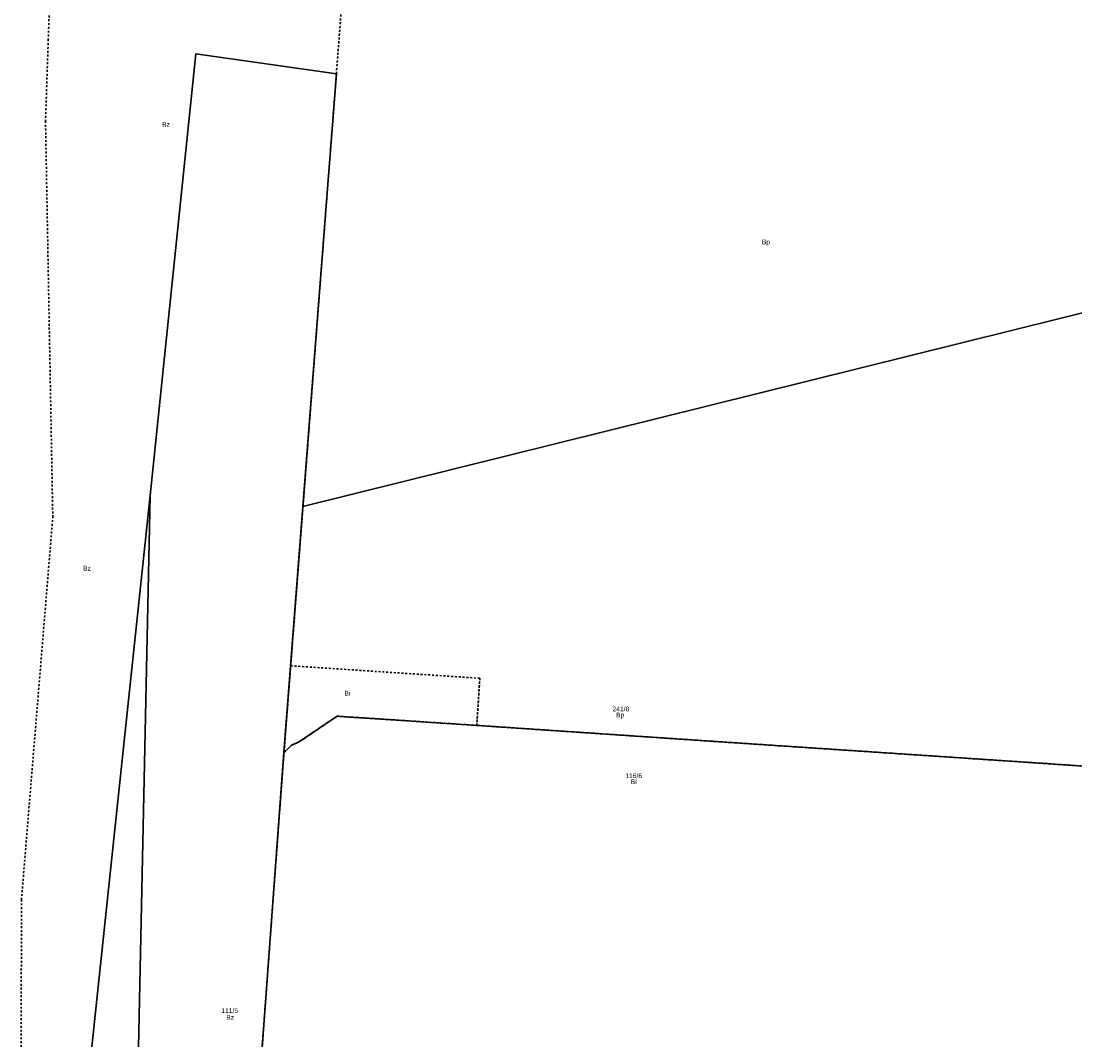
# Model space of a CAD drawing. Header units: metres. Extents: x 6603615 to 6604581, y 5739741 to 5740610.
# Tile 3 of 22: x 6603633 to 6603908, y 5740047 to 5740313. Entities that reach past the tile are written whole.
import ezdxf
from ezdxf.enums import TextEntityAlignment as Align

# ---------------------------------------------------------------- set-up
doc = ezdxf.new("R2010")
doc.units = ezdxf.units.M
doc.linetypes.add('PRZER1-1', pattern=[1, 0.5, -0.5])
doc.layers.add('_działki', color=3, linetype='Continuous', lineweight=40)
for name, color, linetype, lineweight, true_color in [('GESDZI', 7, 'Continuous', 18, 0x008000), ('GESDZI_O', 7, 'Continuous', 18, 0x008000), ('GESUZY', 7, 'Continuous', 18, 0x008000), ('GESUZY_O', 7, 'Continuous', 18, 0x008000)]:
    doc.layers.add(name, color=color, linetype=linetype, lineweight=lineweight, true_color=true_color)
doc.styles.add('Arial', font='arial.ttf')

# ---------------------------------------------------------------- blocks, each defined once
blk = doc.blocks.new('A$C8469fa7e')
at = {"layer": 'GESDZI', "color": 3, "linetype": 'Continuous', "lineweight": 30}
for points in [[(6603689.43, 5739839.59), (6603662.61, 5740008.03), (6603666.44, 5740189.31), (6603678.31, 5740304.6), (6603715.04, 5740299.44), (6603712.47, 5740266.08), (6603706.32, 5740186.39), (6603701.36, 5740122.17), (6603692.92, 5740008.31), (6603701.42, 5739966.51), (6603701.39, 5739966.18)], [(6603701.36, 5740122.17), (6603706.32, 5740186.39), (6603944.66, 5740245.6), (6603964.59, 5740157.18), (6603974.25, 5740114.35), (6603945.5, 5740116.26), (6603907.39, 5740118.81), (6603870.28, 5740121.29), (6603812.44, 5740125.15), (6603802.42, 5740125.83), (6603751.71, 5740129.25), (6603733.38, 5740130.47), (6603718.41, 5740131.44), (6603715.21, 5740131.65), (6603705.45, 5740125.02), (6603703.24, 5740124.01), (6603702.62, 5740123.39)], [(6603660.16, 5739837.52), (6603657.02, 5739841.21), (6603657.4, 5739868.36), (6603657.71, 5739891.25), (6603666.54, 5739940.48), (6603644.71, 5739984.42), (6603666.44, 5740189.31), (6603662.61, 5740008.03), (6603689.43, 5739839.59), (6603690.14, 5739835.1), (6603688.98, 5739835.2)]]:
    blk.add_lwpolyline(points, close=True, dxfattribs=at)
blk.add_lwpolyline([(6603918.87, 5739840.43), (6603844.12, 5739845.41), (6603776.95, 5739849.89), (6603725.69, 5739853.31), (6603724.48, 5739853.38), (6603720.73, 5739871.73), (6603719.27, 5739878.71), (6603703.13, 5739958.06), (6603701.42, 5739966.51), (6603692.92, 5740008.31), (6603701.36, 5740122.17), (6603702.62, 5740123.39), (6603703.24, 5740124.01), (6603705.45, 5740125.02), (6603715.21, 5740131.65), (6603718.41, 5740131.44), (6603733.38, 5740130.47), (6603751.71, 5740129.25), (6603802.42, 5740125.83), (6603812.44, 5740125.15), (6603870.28, 5740121.29), (6603907.39, 5740118.81), (6603945.5, 5740116.26)], dxfattribs=at)
at = {"layer": 'GESUZY', "color": 3, "linetype": 'PRZER1-1', "lineweight": 30}
for points in [[(6603927.97, 5740319.62), (6603944.66, 5740245.6), (6603964.59, 5740157.18), (6603974.25, 5740114.35), (6603945.5, 5740116.26), (6603907.39, 5740118.81), (6603870.28, 5740121.29), (6603812.44, 5740125.15), (6603802.42, 5740125.83), (6603751.71, 5740129.25), (6603752.5, 5740141.56), (6603703.11, 5740144.81), (6603706.32, 5740186.39), (6603712.47, 5740266.08), (6603715.04, 5740299.44), (6603718.38, 5740342.76)], [(6603718.38, 5740342.76), (6603715.04, 5740299.44), (6603712.47, 5740266.08), (6603706.32, 5740186.39), (6603703.11, 5740144.81), (6603701.36, 5740122.17), (6603692.92, 5740008.31), (6603701.42, 5739966.51), (6603701.39, 5739966.18), (6603689.43, 5739839.59), (6603690.14, 5739835.1), (6603688.98, 5739835.2), (6603685.42, 5739807.77), (6603660.16, 5739837.52), (6603657.02, 5739841.21), (6603641.55, 5739955.4), (6603634.95, 5740004.07), (6603632.7, 5740030.27), (6603632.8, 5740083.7), (6603640.98, 5740183.63), (6603639.08, 5740286.93), (6603639.79, 5740308.17), (6603640.8, 5740337.88)], [(6603918.87, 5739840.43), (6603844.12, 5739845.41), (6603776.95, 5739849.89), (6603725.69, 5739853.31), (6603724.48, 5739853.38), (6603720.73, 5739871.73), (6603719.27, 5739878.71), (6603703.13, 5739958.06), (6603701.42, 5739966.51), (6603692.92, 5740008.31), (6603701.36, 5740122.17), (6603702.62, 5740123.39), (6603703.24, 5740124.01), (6603705.45, 5740125.02), (6603715.21, 5740131.65), (6603718.41, 5740131.44), (6603733.38, 5740130.47), (6603751.71, 5740129.25), (6603802.42, 5740125.83), (6603812.44, 5740125.15), (6603870.28, 5740121.29), (6603907.39, 5740118.81), (6603945.5, 5740116.26)]]:
    blk.add_lwpolyline(points, dxfattribs=at)
blk.add_lwpolyline([(6603701.36, 5740122.17), (6603703.11, 5740144.81), (6603752.5, 5740141.56), (6603751.71, 5740129.25), (6603733.38, 5740130.47), (6603718.41, 5740131.44), (6603715.21, 5740131.65), (6603705.45, 5740125.02), (6603703.24, 5740124.01), (6603702.62, 5740123.39)], close=True, dxfattribs=at)
at = {"layer": 'GESDZI_O', "color": 3, "linetype": 'Continuous', "lineweight": 30, "style": 'Arial'}
for s, p in [('241/8', (6603789.34, 5740132.93)), ('116/6', (6603792.69, 5740115.48)), ('111/5', (6603687.19, 5740054.14))]:
    blk.add_text(s, height=1.25, rotation=360, dxfattribs=at).set_placement(p, align=Align.CENTER)
at = {"layer": 'GESUZY_O', "color": 3, "linetype": 'Continuous', "lineweight": 30, "style": 'Arial'}
for s, p in [('Bz', (6603670.55, 5740285.59)), ('Bp', (6603827.23, 5740254.88)), ('Bz', (6603649.9, 5740169.67)), ('Bi', (6603717.91, 5740137.03)), ('Bp', (6603789.15, 5740131.32)), ('Bi', (6603792.68, 5740113.91)), ('Bz', (6603687.32, 5740052.37))]:
    blk.add_text(s, height=1.25, rotation=360, dxfattribs=at).set_placement(p, align=Align.CENTER)

msp = doc.modelspace()

# ---------------------------------------------------------------- block references
at = {"layer": '_działki', "color": 1}
msp.add_blockref('A$C8469fa7e', (0, 0), dxfattribs=at)

doc.saveas('drawing.dxf')
